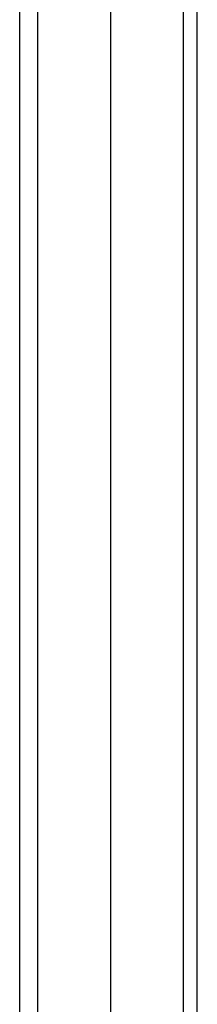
# Model space of a CAD drawing. Header units: millimetres. Extents: x 0 to 420, y 0 to 297.
# Tile 38 of 57: x 340.314 to 341.179, y 222.75 to 227.556. Entities that reach past the tile are written whole.
import ezdxf

# ---------------------------------------------------------------- set-up
doc = ezdxf.new("R2010")
doc.units = ezdxf.units.MM

msp = doc.modelspace()

# ---------------------------------------------------------------- linework, layer by layer
at = {"color": 7, "linetype": 'Continuous', "lineweight": 25}
for p, q in [((341.1793, 218.8125), (341.1793, 241.5144)), ((341.1099, 241.4728), (341.1099, 218.4443)), ((340.7564, 241.2687), (340.7564, 218.2402)), ((340.4028, 191.9046), (340.4028, 240.2438)), ((340.3144, 191.8536), (340.3144, 230.7005))]:
    msp.add_line(p, q, dxfattribs=at)

doc.saveas('drawing.dxf')
